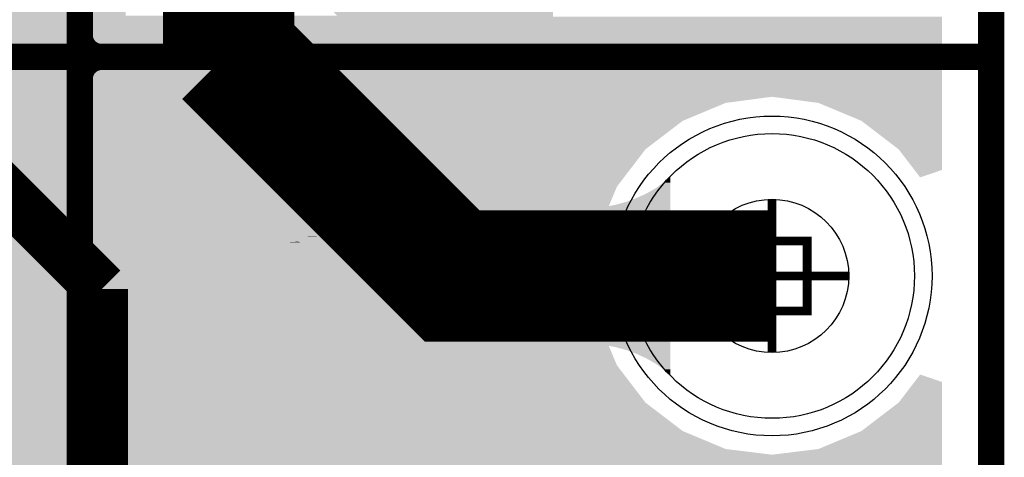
# Model space of a CAD drawing. Extents: x -0.05 to 0.95, y -0.15 to 2.1.
# Tile 37 of 188: x 0.73 to 0.95, y 0.06 to 0.16. Entities that reach past the tile are written whole.
import ezdxf

# ---------------------------------------------------------------- set-up
doc = ezdxf.new("R2010")
doc.units = 0
doc.layers.get('0').update_dxf_attribs({"linetype": 'CONTINUOUS'})
for name, color, linetype in [('LTE_IOT_23_CLICK_V101A_G1', 7, 'CONTINUOUS'), ('LTE_IOT_23_CLICK_V101A_G2', 6, 'CONTINUOUS'), ('LTE_IOT_23_CLICK_V101A_GBL', 1, 'CONTINUOUS'), ('LTE_IOT_23_CLICK_V101A_GBO', 4, 'CONTINUOUS'), ('LTE_IOT_23_CLICK_V101A_GBS', 5, 'CONTINUOUS'), ('LTE_IOT_23_CLICK_V101A_GD1', 10, 'CONTINUOUS'), ('LTE_IOT_23_CLICK_V101A_GG1', 14, 'CONTINUOUS'), ('LTE_IOT_23_CLICK_V101A_GKO', 9, 'CONTINUOUS'), ('LTE_IOT_23_CLICK_V101A_GTL', 12, 'CONTINUOUS'), ('LTE_IOT_23_CLICK_V101A_GTO', 11, 'CONTINUOUS'), ('LTE_IOT_23_CLICK_V101A_GTS', 8, 'CONTINUOUS'), ('LTE_IOT_23_CLICK_V101A_TXT', 15, 'CONTINUOUS')]:
    doc.layers.add(name, color=color, linetype=linetype)

# ---------------------------------------------------------------- blocks, each defined once
blk = doc.blocks.new('ROUND_4')
blk.add_circle((0, 0), 0.0325)
blk = doc.blocks.new('ROUND_70')
blk.add_circle((0, 0), 0.0365)
blk = doc.blocks.new('ROUND_149')
blk.add_circle((0, 0), 0.0175)

msp = doc.modelspace()

# ---------------------------------------------------------------- linework, layer by layer
at = {"layer": 'LTE_IOT_23_CLICK_V101A_G1'}
for points in [[(0.4513, 0.1537), (0.45487, 0.1592), (0.9388, 0.1537), (0.9388, 0.1592)], [(0.4456, 0.15), (0.4513, 0.1537), (0.9388, 0.15), (0.9388, 0.1537)], [(0.396, 0.1476), (0.39529, 0.1487), (0.9388, 0.1476), (0.9388, 0.1487)], [(0.439, 0.1487), (0.4456, 0.15), (0.9388, 0.1487), (0.9388, 0.15)], [(0.3973, 0.141), (0.396, 0.1476), (0.9388, 0.141), (0.9388, 0.1476)], [(0.3962, 0.1354), (0.397, 0.1395), (0.8796, 0.1354), (0.8894, 0.1395)], [(0.397, 0.1395), (0.39728, 0.1409), (0.8894, 0.1395), (0.9, 0.1409)], [(0.39728, 0.1409), (0.3973, 0.141), (0.9388, 0.1409), (0.9388, 0.141)], [(0.9106, 0.1395), (0.9, 0.1409), (0.9388, 0.1395), (0.9388, 0.1409)], [(0.9204, 0.1354), (0.9106, 0.1395), (0.9388, 0.1354), (0.9388, 0.1395)], [(0.396, 0.1344), (0.3962, 0.1354), (0.87829, 0.1344), (0.8796, 0.1354)], [(0.9289, 0.1289), (0.9204, 0.1354), (0.9388, 0.1289), (0.9388, 0.1354)], [(0.39243, 0.1289), (0.396, 0.1344), (0.8711, 0.1289), (0.87829, 0.1344)], [(0.3866, 0.125), (0.3923, 0.1287), (0.86812, 0.125), (0.87095, 0.1287)], [(0.3923, 0.1287), (0.39243, 0.1289), (0.87095, 0.1287), (0.8711, 0.1289)], [(0.9325, 0.1242), (0.9289, 0.1289), (0.9388, 0.1242), (0.9388, 0.1289)], [(0.243, 0.1224), (0.24326, 0.1237), (0.86613, 0.1224), (0.86712, 0.1237)], [(0.38, 0.1237), (0.3866, 0.125), (0.86712, 0.1237), (0.86812, 0.125)], [(0.9338, 0.1225), (0.9325, 0.1242), (0.9338, 0.1225), (0.9388, 0.1242)], [(0.2417, 0.1204), (0.243, 0.1224), (0.8646, 0.1204), (0.86613, 0.1224)], [(0.23943, 0.1169), (0.2417, 0.1204), (0.86314, 0.1169), (0.8646, 0.1204)], [(0.4561, 0.1156), (0.4495, 0.1169), (0.86259, 0.1156), (0.86314, 0.1169)], [(0.4617, 0.1118), (0.4561, 0.1156), (0.861, 0.1118), (0.86259, 0.1156)], [(0.46251, 0.1106), (0.4617, 0.1118), (0.8605, 0.1106), (0.861, 0.1118)], [(0.46475, 0.1073), (0.46251, 0.1106), (0.8601, 0.1073), (0.8605, 0.1106)], [(0.5906, 0.106), (0.584, 0.1073), (0.85994, 0.106), (0.8601, 0.1073)], [(0.5963, 0.1023), (0.5906, 0.106), (0.85948, 0.1023), (0.85994, 0.106)], [(0.59779, 0.1), (0.5963, 0.1023), (0.8592, 0.1), (0.85948, 0.1023)], [(0.6, 0.0966), (0.59779, 0.1), (0.85962, 0.0966), (0.8592, 0.1)], [(0.6013, 0.09), (0.6, 0.0966), (0.86043, 0.09), (0.85962, 0.0966)], [(0.60118, 0.0894), (0.6013, 0.09), (0.8605, 0.0894), (0.86043, 0.09)], [(0.6, 0.0834), (0.60118, 0.0894), (0.86301, 0.0834), (0.8605, 0.0894)], [(0.59753, 0.0796), (0.6, 0.0834), (0.8646, 0.0796), (0.86301, 0.0834)], [(0.5963, 0.0777), (0.59753, 0.0796), (0.86605, 0.0777), (0.8646, 0.0796)], [(0.5906, 0.074), (0.5963, 0.0777), (0.86888, 0.074), (0.86605, 0.0777)], [(0.9325, 0.0758), (0.9338, 0.0775), (0.9388, 0.0758), (0.9338, 0.0775)], [(0.9289, 0.0711), (0.9325, 0.0758), (0.9388, 0.0711), (0.9388, 0.0758)], [(0.33458, 0.0711), (0.33705, 0.0727), (0.8711, 0.0711), (0.86988, 0.0727)], [(0.584, 0.0727), (0.5906, 0.074), (0.86988, 0.0727), (0.86888, 0.074)], [(0.3315, 0.0691), (0.33458, 0.0711), (0.87372, 0.0691), (0.8711, 0.0711)], [(0.9204, 0.0646), (0.9289, 0.0711), (0.9388, 0.0646), (0.9388, 0.0711)], [(0.1837, 0.0664), (0.18342, 0.0678), (0.87725, 0.0664), (0.87542, 0.0678)], [(0.3249, 0.0678), (0.3315, 0.0691), (0.87542, 0.0678), (0.87372, 0.0691)], [(0.18335, 0.0646), (0.1837, 0.0664), (0.8796, 0.0646), (0.87725, 0.0664)], [(0.18254, 0.0605), (0.18335, 0.0646), (0.8894, 0.0605), (0.8796, 0.0646)], [(0.9106, 0.0605), (0.9204, 0.0646), (0.9388, 0.0605), (0.9388, 0.0646)], [(0.1787, 0.0541), (0.18201, 0.0592), (0.9388, 0.0541), (0.9388, 0.0592)], [(0.18201, 0.0592), (0.1824, 0.0598), (0.9, 0.0592), (0.89511, 0.0598)], [(0.1824, 0.0598), (0.18254, 0.0605), (0.89511, 0.0598), (0.8894, 0.0605)], [(0.9, 0.0592), (0.9106, 0.0605), (0.9388, 0.0592), (0.9388, 0.0605)]]:
    msp.add_solid(points, dxfattribs=at)
at = {"layer": 'LTE_IOT_23_CLICK_V101A_G2'}
for points in [[(0.4513, 0.1537), (0.45487, 0.1592), (0.9388, 0.1537), (0.9388, 0.1592)], [(0.4456, 0.15), (0.4513, 0.1537), (0.9388, 0.15), (0.9388, 0.1537)], [(0.396, 0.1476), (0.39529, 0.1487), (0.9388, 0.1476), (0.9388, 0.1487)], [(0.439, 0.1487), (0.4456, 0.15), (0.9388, 0.1487), (0.9388, 0.15)], [(0.3973, 0.141), (0.396, 0.1476), (0.9388, 0.141), (0.9388, 0.1476)], [(0.3962, 0.1354), (0.397, 0.1395), (0.8796, 0.1354), (0.8894, 0.1395)], [(0.397, 0.1395), (0.39728, 0.1409), (0.8894, 0.1395), (0.9, 0.1409)], [(0.39728, 0.1409), (0.3973, 0.141), (0.9388, 0.1409), (0.9388, 0.141)], [(0.9106, 0.1395), (0.9, 0.1409), (0.9388, 0.1395), (0.9388, 0.1409)], [(0.9204, 0.1354), (0.9106, 0.1395), (0.9388, 0.1354), (0.9388, 0.1395)], [(0.396, 0.1344), (0.3962, 0.1354), (0.87829, 0.1344), (0.8796, 0.1354)], [(0.9289, 0.1289), (0.9204, 0.1354), (0.9388, 0.1289), (0.9388, 0.1354)], [(0.39243, 0.1289), (0.396, 0.1344), (0.8711, 0.1289), (0.87829, 0.1344)], [(0.3866, 0.125), (0.3923, 0.1287), (0.86812, 0.125), (0.87095, 0.1287)], [(0.3923, 0.1287), (0.39243, 0.1289), (0.87095, 0.1287), (0.8711, 0.1289)], [(0.9325, 0.1242), (0.9289, 0.1289), (0.9388, 0.1242), (0.9388, 0.1289)], [(0.2952, 0.1204), (0.2952, 0.1237), (0.8646, 0.1204), (0.86712, 0.1237)], [(0.38, 0.1237), (0.3866, 0.125), (0.86712, 0.1237), (0.86812, 0.125)], [(0.9338, 0.1225), (0.9325, 0.1242), (0.9338, 0.1225), (0.9388, 0.1242)], [(0.2952, 0.1169), (0.2952, 0.1204), (0.86314, 0.1169), (0.8646, 0.1204)], [(0.4561, 0.1156), (0.4495, 0.1169), (0.86259, 0.1156), (0.86314, 0.1169)], [(0.4617, 0.1118), (0.4561, 0.1156), (0.861, 0.1118), (0.86259, 0.1156)], [(0.46251, 0.1106), (0.4617, 0.1118), (0.8605, 0.1106), (0.861, 0.1118)], [(0.46475, 0.1073), (0.46251, 0.1106), (0.8601, 0.1073), (0.8605, 0.1106)], [(0.5906, 0.106), (0.584, 0.1073), (0.85994, 0.106), (0.8601, 0.1073)], [(0.5963, 0.1023), (0.5906, 0.106), (0.85948, 0.1023), (0.85994, 0.106)], [(0.59779, 0.1), (0.5963, 0.1023), (0.8592, 0.1), (0.85948, 0.1023)], [(0.6, 0.0966), (0.59779, 0.1), (0.85962, 0.0966), (0.8592, 0.1)], [(0.6013, 0.09), (0.6, 0.0966), (0.86043, 0.09), (0.85962, 0.0966)], [(0.60118, 0.0894), (0.6013, 0.09), (0.8605, 0.0894), (0.86043, 0.09)], [(0.6, 0.0834), (0.60118, 0.0894), (0.86301, 0.0834), (0.8605, 0.0894)], [(0.59753, 0.0796), (0.6, 0.0834), (0.8646, 0.0796), (0.86301, 0.0834)], [(0.5963, 0.0777), (0.59753, 0.0796), (0.86605, 0.0777), (0.8646, 0.0796)], [(0.5906, 0.074), (0.5963, 0.0777), (0.86888, 0.074), (0.86605, 0.0777)], [(0.9325, 0.0758), (0.9338, 0.0775), (0.9388, 0.0758), (0.9338, 0.0775)], [(0.9289, 0.0711), (0.9325, 0.0758), (0.9388, 0.0711), (0.9388, 0.0758)], [(0.33458, 0.0711), (0.33705, 0.0727), (0.8711, 0.0711), (0.86988, 0.0727)], [(0.584, 0.0727), (0.5906, 0.074), (0.86988, 0.0727), (0.86888, 0.074)], [(0.3315, 0.0691), (0.33458, 0.0711), (0.87372, 0.0691), (0.8711, 0.0711)], [(0.9204, 0.0646), (0.9289, 0.0711), (0.9388, 0.0646), (0.9388, 0.0711)], [(0.2952, 0.0646), (0.2952, 0.0678), (0.8796, 0.0646), (0.87542, 0.0678)], [(0.3249, 0.0678), (0.3315, 0.0691), (0.87542, 0.0678), (0.87372, 0.0691)], [(0.2952, 0.0605), (0.2952, 0.0646), (0.8894, 0.0605), (0.8796, 0.0646)], [(0.9106, 0.0605), (0.9204, 0.0646), (0.9388, 0.0605), (0.9388, 0.0646)], [(0.2952, 0.0592), (0.2952, 0.0605), (0.9, 0.0592), (0.8894, 0.0605)], [(0.2952, 0.0479), (0.2952, 0.0592), (0.9388, 0.0479), (0.9388, 0.0592)], [(0.9, 0.0592), (0.9106, 0.0605), (0.9388, 0.0592), (0.9388, 0.0605)]]:
    msp.add_solid(points, dxfattribs=at)
at = {"layer": 'LTE_IOT_23_CLICK_V101A_GBL'}
for points in [[(0.4513, 0.1537), (0.455, 0.1594), (0.85, 0.1537), (0.85, 0.1594)], [(0.4456, 0.15), (0.4513, 0.1537), (0.85, 0.15), (0.85, 0.1537)], [(0.396, 0.1476), (0.39527, 0.1487), (0.85, 0.1476), (0.85, 0.1487)], [(0.439, 0.1487), (0.4456, 0.15), (0.85, 0.1487), (0.85, 0.15)], [(0.3973, 0.141), (0.396, 0.1476), (0.85, 0.141), (0.85, 0.1476)], [(0.396, 0.1344), (0.3973, 0.141), (0.85, 0.1344), (0.85, 0.141)], [(0.3943, 0.1318), (0.396, 0.1344), (0.85, 0.1318), (0.85, 0.1344)], [(0.3943, 0.1267), (0.3943, 0.1318), (0.85, 0.1267), (0.85, 0.1318)], [(0.6856, 0.1254), (0.6793, 0.1267), (0.85, 0.1254), (0.85, 0.1267)], [(0.6909, 0.1219), (0.6856, 0.1254), (0.85, 0.1219), (0.85, 0.1254)], [(0.6944, 0.1166), (0.6909, 0.1219), (0.85, 0.1166), (0.85, 0.1219)], [(0.6956, 0.1104), (0.6944, 0.1166), (0.85, 0.1104), (0.85, 0.1166)], [(0.6956, 0.0888), (0.6956, 0.1104), (0.85, 0.0888), (0.85, 0.1104)], [(0.601, 0.0885), (0.60106, 0.0888), (0.85, 0.0885), (0.85, 0.0888)], [(0.6042, 0.0846), (0.601, 0.0885), (0.85, 0.0846), (0.85, 0.0885)], [(0.6094, 0.084), (0.6063, 0.0846), (0.85, 0.084), (0.85, 0.0846)], [(0.6121, 0.0822), (0.6094, 0.084), (0.85, 0.0822), (0.85, 0.084)], [(0.6138, 0.0796), (0.6121, 0.0822), (0.85, 0.0796), (0.85, 0.0822)], [(0.6145, 0.0765), (0.6138, 0.0796), (0.85, 0.0765), (0.85, 0.0796)], [(0.6145, 0.0728), (0.6145, 0.0765), (0.85, 0.0728), (0.85, 0.0765)], [(0.6956, 0.0513), (0.6956, 0.0728), (0.85, 0.0513), (0.85, 0.0728)]]:
    msp.add_solid(points, dxfattribs=at)
at = {"layer": 'LTE_IOT_23_CLICK_V101A_GBO', "const_width": 0.006}
msp.add_lwpolyline([(0.706, 0.15), (0.95, 0.15)], dxfattribs=at)
msp.add_lwpolyline([(0.706, 0.15), (0.95, 0.15)], dxfattribs=at)
at = {"layer": 'LTE_IOT_23_CLICK_V101A_GBO'}
for points in [[(0.75613, 0.09031), (0.7492, 0.1266), (0.7647, 0.09031), (0.7589, 0.1266)], [(0.7492, 0.1266), (0.7492, 0.1266), (0.7589, 0.1266), (0.7492, 0.1266)], [(0.7647, 0.09031), (0.7709, 0.1266), (0.77324, 0.09031), (0.7801, 0.1266)], [(0.7709, 0.1266), (0.7709, 0.1266), (0.7801, 0.1266), (0.7709, 0.1266)], [(0.7861, 0.1179), (0.7861, 0.1266), (0.8105, 0.1179), (0.8103, 0.1266)], [(0.7861, 0.1266), (0.7861, 0.1266), (0.8103, 0.1266), (0.7861, 0.1266)], [(0.80259, 0.1066), (0.802, 0.1179), (0.81077, 0.1066), (0.8105, 0.1179)], [(0.78991, 0.1076), (0.7904, 0.1079), (0.801, 0.1076), (0.8003, 0.1079)], [(0.7904, 0.1079), (0.79105, 0.1082), (0.8003, 0.1079), (0.7996, 0.1082)], [(0.79105, 0.1082), (0.79127, 0.1083), (0.7995, 0.1082), (0.7992, 0.1083)], [(0.79105, 0.1082), (0.79105, 0.1082), (0.7996, 0.1082), (0.7995, 0.1082)], [(0.79127, 0.1083), (0.7917, 0.1085), (0.7992, 0.1083), (0.7988, 0.1085)], [(0.7917, 0.1085), (0.79257, 0.1087), (0.7988, 0.1085), (0.7982, 0.1087)], [(0.79257, 0.1087), (0.793, 0.1088), (0.7982, 0.1087), (0.7974, 0.1088)], [(0.793, 0.1088), (0.7939, 0.1089), (0.7974, 0.1088), (0.7966, 0.1089)], [(0.7939, 0.1089), (0.7943, 0.109), (0.7966, 0.1089), (0.7948, 0.109)], [(0.7873, 0.1054), (0.7879, 0.106), (0.8108, 0.1054), (0.81078, 0.106)], [(0.7879, 0.106), (0.78845, 0.1065), (0.81078, 0.106), (0.81077, 0.1065)], [(0.78845, 0.1065), (0.78855, 0.1066), (0.8026, 0.1065), (0.80259, 0.1066)], [(0.78855, 0.1066), (0.78899, 0.107), (0.8024, 0.1066), (0.8019, 0.107)], [(0.78899, 0.107), (0.7891, 0.1071), (0.8019, 0.107), (0.80177, 0.1071)], [(0.7891, 0.1071), (0.78943, 0.1073), (0.80177, 0.1071), (0.8015, 0.1073)], [(0.78943, 0.1073), (0.78991, 0.1076), (0.8015, 0.1073), (0.801, 0.1076)], [(0.8026, 0.1065), (0.8024, 0.1066), (0.81077, 0.1065), (0.81077, 0.1066)], [(0.7858, 0.1029), (0.7864, 0.1038), (0.81086, 0.1029), (0.81083, 0.1038)], [(0.7864, 0.1038), (0.7868, 0.1046), (0.81083, 0.1038), (0.81082, 0.1046)], [(0.7868, 0.1046), (0.7873, 0.1054), (0.81082, 0.1046), (0.8108, 0.1054)], [(0.78522, 0.1011), (0.7853, 0.1014), (0.7962, 0.1011), (0.797, 0.1014)], [(0.7853, 0.1014), (0.78533, 0.1015), (0.797, 0.1014), (0.798, 0.1015)], [(0.78533, 0.1015), (0.7858, 0.1029), (0.81089, 0.1015), (0.81086, 0.1029)], [(0.7985, 0.1014), (0.7981, 0.1015), (0.81089, 0.1014), (0.81089, 0.1015)], [(0.7991, 0.1013), (0.7985, 0.1014), (0.81089, 0.1013), (0.81089, 0.1014)], [(0.7998, 0.1009), (0.7991, 0.1013), (0.8109, 0.1009), (0.81089, 0.1013)], [(0.78452, 0.0982), (0.78476, 0.0992), (0.7941, 0.0982), (0.7944, 0.0992)], [(0.78476, 0.0992), (0.78478, 0.0993), (0.7944, 0.0992), (0.7944, 0.0993)], [(0.78478, 0.0993), (0.7849, 0.0998), (0.7944, 0.0993), (0.79473, 0.0998)], [(0.7849, 0.0998), (0.78492, 0.0999), (0.79473, 0.0998), (0.7948, 0.0999)], [(0.78492, 0.0999), (0.78505, 0.1004), (0.7948, 0.0999), (0.7951, 0.1004)], [(0.78505, 0.1004), (0.78515, 0.1008), (0.7951, 0.1004), (0.7956, 0.1008)], [(0.78515, 0.1008), (0.78522, 0.1011), (0.7956, 0.1008), (0.7962, 0.1011)], [(0.8005, 0.1004), (0.7998, 0.1009), (0.81091, 0.1004), (0.8109, 0.1009)], [(0.8012, 0.0996), (0.8005, 0.1004), (0.81093, 0.0996), (0.81091, 0.1004)], [(0.8019, 0.0984), (0.8012, 0.0996), (0.81096, 0.0984), (0.81093, 0.0996)], [(0.78418, 0.0959), (0.78432, 0.097), (0.7937, 0.0959), (0.7939, 0.097)], [(0.78432, 0.097), (0.7844, 0.0977), (0.7939, 0.097), (0.79402, 0.0977)], [(0.7844, 0.0977), (0.78452, 0.0982), (0.79402, 0.0977), (0.7941, 0.0982)], [(0.8021, 0.0977), (0.8019, 0.0984), (0.81098, 0.0977), (0.81096, 0.0984)], [(0.8023, 0.0968), (0.8021, 0.0977), (0.811, 0.0968), (0.81098, 0.0977)], [(0.78404, 0.0937), (0.78408, 0.0947), (0.7935, 0.0937), (0.7936, 0.0947)], [(0.78408, 0.0947), (0.7841, 0.0952), (0.7936, 0.0947), (0.79364, 0.0952)], [(0.7841, 0.0952), (0.78418, 0.0959), (0.79364, 0.0952), (0.7937, 0.0959)], [(0.784, 0.0925), (0.78404, 0.0937), (0.7935, 0.0925), (0.7935, 0.0937)], [(0.784, 0.0914), (0.784, 0.0925), (0.7935, 0.0914), (0.7935, 0.0925)], [(0.7592, 0.0742), (0.75613, 0.09031), (0.7702, 0.0742), (0.77324, 0.09031)], [(0.7841, 0.0903), (0.784, 0.0914), (0.7935, 0.0903), (0.7935, 0.0914)], [(0.7841, 0.0892), (0.7841, 0.0903), (0.7935, 0.0892), (0.7935, 0.0903)], [(0.7841, 0.0889), (0.7841, 0.0892), (0.79353, 0.0889), (0.7935, 0.0892)], [(0.7842, 0.0881), (0.7841, 0.0889), (0.7936, 0.0881), (0.79353, 0.0889)], [(0.7843, 0.0873), (0.7842, 0.0881), (0.7936, 0.0873), (0.7936, 0.0881)], [(0.80176, 0.0875), (0.8018, 0.0879), (0.8114, 0.0875), (0.81142, 0.0879)], [(0.8018, 0.0879), (0.8018, 0.0894), (0.81142, 0.0879), (0.8115, 0.0894)], [(0.8018, 0.0894), (0.8018, 0.0894), (0.8115, 0.0894), (0.8018, 0.0894)], [(0.78439, 0.0865), (0.7843, 0.0873), (0.7936, 0.0865), (0.7936, 0.0873)], [(0.78444, 0.086), (0.78439, 0.0865), (0.7937, 0.086), (0.7936, 0.0865)], [(0.7845, 0.0855), (0.78444, 0.086), (0.7937, 0.0855), (0.7937, 0.086)], [(0.78466, 0.0841), (0.7845, 0.0855), (0.794, 0.0841), (0.7937, 0.0855)], [(0.8015, 0.0847), (0.80161, 0.0859), (0.81115, 0.0847), (0.8113, 0.0859)], [(0.80161, 0.0859), (0.8017, 0.0869), (0.8113, 0.0859), (0.81136, 0.0869)], [(0.8017, 0.0869), (0.80176, 0.0875), (0.81136, 0.0869), (0.8114, 0.0875)], [(0.7847, 0.0838), (0.78466, 0.0841), (0.79408, 0.0838), (0.794, 0.0841)], [(0.7849, 0.083), (0.7847, 0.0838), (0.7943, 0.083), (0.79408, 0.0838)], [(0.8011, 0.0831), (0.8013, 0.0837), (0.8109, 0.0831), (0.811, 0.0837)], [(0.8013, 0.0837), (0.80142, 0.0843), (0.811, 0.0837), (0.8111, 0.0843)], [(0.80142, 0.0843), (0.8015, 0.0847), (0.8111, 0.0843), (0.81115, 0.0847)], [(0.785, 0.0826), (0.7849, 0.083), (0.7945, 0.0826), (0.7943, 0.083)], [(0.78507, 0.0823), (0.785, 0.0826), (0.7947, 0.0823), (0.7945, 0.0826)], [(0.7851, 0.0822), (0.78507, 0.0823), (0.7948, 0.0822), (0.7947, 0.0823)], [(0.7851, 0.0821), (0.7851, 0.0822), (0.7948, 0.0821), (0.7948, 0.0822)], [(0.7851, 0.082), (0.7851, 0.0821), (0.7949, 0.082), (0.7948, 0.0821)], [(0.78522, 0.0817), (0.7851, 0.082), (0.7952, 0.0817), (0.7949, 0.082)], [(0.7853, 0.0815), (0.78522, 0.0817), (0.79547, 0.0815), (0.7952, 0.0817)], [(0.78534, 0.0814), (0.7853, 0.0815), (0.7956, 0.0814), (0.79547, 0.0815)], [(0.78551, 0.081), (0.78534, 0.0814), (0.7965, 0.081), (0.7956, 0.0814)], [(0.7856, 0.0808), (0.78551, 0.081), (0.7973, 0.0808), (0.7965, 0.081)], [(0.7977, 0.0808), (0.7985, 0.0809), (0.8104, 0.0808), (0.8104, 0.0809)], [(0.7985, 0.0809), (0.7992, 0.0811), (0.8104, 0.0809), (0.8105, 0.0811)], [(0.7992, 0.0811), (0.7996, 0.0813), (0.8105, 0.0811), (0.8106, 0.0813)], [(0.7996, 0.0813), (0.7998, 0.0814), (0.8106, 0.0813), (0.81061, 0.0814)], [(0.7998, 0.0814), (0.8005, 0.0821), (0.81061, 0.0814), (0.8107, 0.0821)], [(0.8005, 0.0821), (0.8006, 0.0822), (0.8107, 0.0821), (0.81072, 0.0822)], [(0.8006, 0.0822), (0.8008, 0.0825), (0.81072, 0.0822), (0.81078, 0.0825)], [(0.8008, 0.0825), (0.801, 0.0827), (0.81078, 0.0825), (0.81082, 0.0827)], [(0.801, 0.0828), (0.8011, 0.0831), (0.81084, 0.0828), (0.8109, 0.0831)], [(0.801, 0.0827), (0.801, 0.0828), (0.81082, 0.0827), (0.81084, 0.0828)], [(0.78564, 0.0807), (0.7856, 0.0808), (0.8104, 0.0807), (0.8104, 0.0808)], [(0.786, 0.0798), (0.78564, 0.0807), (0.81005, 0.0798), (0.8104, 0.0807)], [(0.78628, 0.0794), (0.786, 0.0798), (0.8099, 0.0794), (0.81005, 0.0798)], [(0.78705, 0.0783), (0.78628, 0.0794), (0.8093, 0.0783), (0.8099, 0.0794)], [(0.7874, 0.0778), (0.78705, 0.0783), (0.80886, 0.0778), (0.8093, 0.0783)], [(0.78773, 0.0774), (0.7874, 0.0778), (0.8085, 0.0774), (0.80886, 0.0778)], [(0.7883, 0.0767), (0.78773, 0.0774), (0.8079, 0.0767), (0.8085, 0.0774)], [(0.78897, 0.0761), (0.7883, 0.0767), (0.8073, 0.0761), (0.8079, 0.0767)], [(0.7893, 0.0758), (0.78897, 0.0761), (0.80693, 0.0758), (0.8073, 0.0761)], [(0.7894, 0.0757), (0.7893, 0.0758), (0.8068, 0.0757), (0.80693, 0.0758)], [(0.7899, 0.0754), (0.7894, 0.0757), (0.8064, 0.0754), (0.8068, 0.0757)], [(0.7901, 0.0753), (0.7899, 0.0754), (0.8063, 0.0753), (0.8064, 0.0754)], [(0.7905, 0.0751), (0.7901, 0.0753), (0.8059, 0.0751), (0.8063, 0.0753)], [(0.7915, 0.0747), (0.7905, 0.0751), (0.8051, 0.0747), (0.8059, 0.0751)], [(0.79258, 0.0742), (0.7915, 0.0747), (0.8038, 0.0742), (0.8051, 0.0747)], [(0.7928, 0.0741), (0.79258, 0.0742), (0.80345, 0.0741), (0.8038, 0.0742)], [(0.7943, 0.0738), (0.7928, 0.0741), (0.8024, 0.0738), (0.80345, 0.0741)], [(0.79543, 0.0736), (0.7943, 0.0738), (0.8011, 0.0736), (0.8024, 0.0738)], [(0.796, 0.0735), (0.79543, 0.0736), (0.7999, 0.0735), (0.8011, 0.0736)], [(0.7981, 0.0734), (0.796, 0.0735), (0.799, 0.0734), (0.7999, 0.0735)]]:
    msp.add_solid(points, dxfattribs=at)
at = {"layer": 'LTE_IOT_23_CLICK_V101A_GD1', "const_width": 0.002}
msp.add_lwpolyline([(0.892, 0.092), (0.892, 0.108), (0.908, 0.108), (0.908, 0.092), (0.892, 0.092)], dxfattribs=at)
at = {"layer": 'LTE_IOT_23_CLICK_V101A_GG1', "const_width": 0.002}
for points in [[(0.9, 0.0825), (0.9, 0.1175)], [(0.8825, 0.1), (0.9175, 0.1)]]:
    msp.add_lwpolyline(points, dxfattribs=at)
at = {"layer": 'LTE_IOT_23_CLICK_V101A_GKO', "const_width": 0.006}
msp.add_lwpolyline([(0.95, -0.05), (0.95, 2.01)], dxfattribs=at)
at = {"layer": 'LTE_IOT_23_CLICK_V101A_GTL'}
for points, const_width in [([(0.776, 0.151), (0.776, 0.232)], 0.03), ([(0.678, 0.166), (0.747, 0.097)], 0.012), ([(0.776, 0.151), (0.827, 0.1), (0.9, 0.1)], 0.03), ([(0.643, -0.07), (0.707, -0.07), (0.747, -0.03), (0.747, 0.097)], 0.012)]:
    msp.add_lwpolyline(points, dxfattribs=dict(at, const_width=const_width))
for points in [[(0.7132, 0.151), (0.6923, 0.1719), (0.7525, 0.151), (0.7525, 0.1719)], [(0.8367, 0.1235), (0.7995, 0.1607), (0.85, 0.1235), (0.85, 0.1607)], [(0.7222, 0.142), (0.7132, 0.151), (0.7543, 0.142), (0.7525, 0.151)], [(0.7298, 0.1344), (0.7222, 0.142), (0.7594, 0.1344), (0.7543, 0.142)], [(0.7571, 0.1071), (0.7298, 0.1344), (0.7867, 0.1071), (0.7594, 0.1344)], [(0.8752, 0.1213), (0.8768, 0.1228), (0.8768, 0.1213), (0.8768, 0.1228)], [(0.8713, 0.1188), (0.8734, 0.12), (0.8768, 0.1188), (0.8768, 0.12)], [(0.8734, 0.12), (0.8752, 0.1213), (0.8768, 0.12), (0.8768, 0.1213)], [(0.8641, 0.1162), (0.8667, 0.1169), (0.8768, 0.1162), (0.8768, 0.1169)], [(0.8667, 0.1169), (0.8691, 0.1178), (0.8768, 0.1169), (0.8768, 0.1178)], [(0.8691, 0.1178), (0.8713, 0.1188), (0.8768, 0.1178), (0.8768, 0.1188)], [(0.8517, 0.115), (0.8551, 0.1151), (0.8768, 0.115), (0.8768, 0.1151)], [(0.8517, 0.085), (0.8517, 0.115), (0.8768, 0.085), (0.8768, 0.115)], [(0.8551, 0.1151), (0.8613, 0.1157), (0.8768, 0.1151), (0.8768, 0.1157)], [(0.8613, 0.1157), (0.8641, 0.1162), (0.8768, 0.1157), (0.8768, 0.1162)], [(0.7602, 0.1025), (0.7571, 0.1071), (0.7913, 0.1025), (0.7867, 0.1071)], [(0.7613, 0.097), (0.7602, 0.1025), (0.7968, 0.097), (0.7913, 0.1025)], [(0.7613, 0.0834), (0.7613, 0.097), (0.8104, 0.0834), (0.7968, 0.097)], [(0.71715, 0.0911), (0.7141, 0.0956), (0.7327, 0.0911), (0.7282, 0.0956)], [(0.7181, 0.0897), (0.71715, 0.0911), (0.7327, 0.0897), (0.7327, 0.0911)], [(0.7195, 0.0827), (0.7181, 0.0897), (0.7327, 0.0827), (0.7327, 0.0897)], [(0.7613, 0.0783), (0.7613, 0.0834), (0.818, 0.0783), (0.8104, 0.0834)], [(0.8551, 0.0849), (0.8517, 0.085), (0.8768, 0.0849), (0.8768, 0.085)], [(0.8583, 0.0847), (0.8551, 0.0849), (0.8768, 0.0847), (0.8768, 0.0849)], [(0.8613, 0.0843), (0.8583, 0.0847), (0.8768, 0.0843), (0.8768, 0.0847)], [(0.8641, 0.0838), (0.8613, 0.0843), (0.8768, 0.0838), (0.8768, 0.0843)], [(0.8667, 0.0831), (0.8641, 0.0838), (0.8768, 0.0831), (0.8768, 0.0838)], [(0.7195, 0.0473), (0.7195, 0.0827), (0.7327, 0.0473), (0.7327, 0.0827)], [(0.8691, 0.0822), (0.8667, 0.0831), (0.8768, 0.0822), (0.8768, 0.0831)], [(0.8713, 0.0812), (0.8691, 0.0822), (0.8768, 0.0812), (0.8768, 0.0822)], [(0.8734, 0.08), (0.8713, 0.0812), (0.8768, 0.08), (0.8768, 0.0812)], [(0.8752, 0.0787), (0.8734, 0.08), (0.8768, 0.0787), (0.8768, 0.08)], [(0.8768, 0.0773), (0.8752, 0.0787), (0.8768, 0.0773), (0.8768, 0.0787)], [(0.7613, 0.0766), (0.7613, 0.0783), (0.827, 0.0766), (0.818, 0.0783)], [(0.7613, 0.05), (0.7613, 0.0766), (0.85, 0.05), (0.85, 0.0766)], [(0.7613, 0.0766), (0.7613, 0.0766), (0.85, 0.0766), (0.827, 0.0766)]]:
    msp.add_solid(points, dxfattribs=at)
at = {"layer": 'LTE_IOT_23_CLICK_V101A_GTO', "const_width": 0.006}
for points in [[(0.742, -0.022), (0.742, 0.722)], [(0.742, 0.155), (0.742, 0.245)], [(0.747, 0.15), (0.95, 0.15)], [(0.747, 0.15), (0.95, 0.15)], [(0.742, 0.055), (0.742, 0.145)]]:
    msp.add_lwpolyline(points, dxfattribs=at)
for points in [[(0.742, 0.155, 0.414214), (0.747, 0.15)], [(0.747, 0.15, 0.414214), (0.742, 0.145)], [(0.747, 0.15, 0.414214), (0.742, 0.145)]]:
    msp.add_lwpolyline(points, format="xyb", dxfattribs=at)
at = {"layer": 'LTE_IOT_23_CLICK_V101A_GTO'}
for points in [[(0.77796, 0.1168), (0.7781, 0.1241), (0.7995, 0.1168), (0.7995, 0.1241)], [(0.7781, 0.1241), (0.7781, 0.1241), (0.7995, 0.1241), (0.7781, 0.1241)], [(0.81171, 0.0904), (0.8049, 0.1241), (0.8189, 0.0904), (0.8126, 0.1241)], [(0.8049, 0.1241), (0.8049, 0.1241), (0.8126, 0.1241), (0.8049, 0.1241)], [(0.8189, 0.0904), (0.8248, 0.1241), (0.82586, 0.0904), (0.8326, 0.1241)], [(0.8248, 0.1241), (0.8248, 0.1241), (0.8326, 0.1241), (0.8248, 0.1241)], [(0.77775, 0.1053), (0.77796, 0.1168), (0.7845, 0.1053), (0.7849, 0.1168)], [(0.77796, 0.1168), (0.77796, 0.1168), (0.7849, 0.1168), (0.7995, 0.1168)], [(0.7845, 0.1053), (0.7852, 0.106), (0.79778, 0.1053), (0.79694, 0.106)], [(0.7852, 0.106), (0.78556, 0.1062), (0.79694, 0.106), (0.7967, 0.1062)], [(0.78556, 0.1062), (0.7861, 0.1065), (0.7967, 0.1062), (0.79619, 0.1065)], [(0.7861, 0.1065), (0.78697, 0.1069), (0.79619, 0.1065), (0.7955, 0.1069)], [(0.78697, 0.1069), (0.7874, 0.1071), (0.7955, 0.1069), (0.79502, 0.1071)], [(0.7874, 0.1071), (0.7877, 0.1072), (0.79502, 0.1071), (0.79478, 0.1072)], [(0.7877, 0.1072), (0.7881, 0.1074), (0.79478, 0.1072), (0.7943, 0.1074)], [(0.7886, 0.1074), (0.7892, 0.1076), (0.7943, 0.1074), (0.7932, 0.1076)], [(0.7892, 0.1076), (0.7898, 0.1077), (0.7932, 0.1076), (0.7923, 0.1077)], [(0.7898, 0.1077), (0.7914, 0.1078), (0.7923, 0.1077), (0.7919, 0.1078)], [(0.77771, 0.1032), (0.77772, 0.1037), (0.7993, 0.1032), (0.799, 0.1037)], [(0.77772, 0.1039), (0.77775, 0.1052), (0.7989, 0.1039), (0.7979, 0.1052)], [(0.77772, 0.1037), (0.77772, 0.1039), (0.799, 0.1037), (0.7989, 0.1039)], [(0.77775, 0.1052), (0.77775, 0.1053), (0.7979, 0.1052), (0.79778, 0.1053)], [(0.77767, 0.1013), (0.77768, 0.1016), (0.7872, 0.1013), (0.7881, 0.1016)], [(0.77767, 0.101), (0.77767, 0.1013), (0.7867, 0.101), (0.7872, 0.1013)], [(0.77768, 0.1018), (0.77769, 0.1024), (0.79995, 0.1018), (0.7997, 0.1024)], [(0.77768, 0.1017), (0.77768, 0.1018), (0.7886, 0.1017), (0.7888, 0.1018)], [(0.77768, 0.1018), (0.77768, 0.1018), (0.7888, 0.1018), (0.7891, 0.1018)], [(0.77768, 0.1016), (0.77768, 0.1017), (0.7881, 0.1016), (0.7886, 0.1017)], [(0.77769, 0.1024), (0.77771, 0.1032), (0.7997, 0.1024), (0.7993, 0.1032)], [(0.79, 0.1017), (0.7891, 0.1018), (0.79999, 0.1017), (0.79995, 0.1018)], [(0.7909, 0.1014), (0.79, 0.1017), (0.80012, 0.1014), (0.79999, 0.1017)], [(0.7913, 0.1012), (0.7909, 0.1014), (0.8002, 0.1012), (0.80012, 0.1014)], [(0.7915, 0.1011), (0.7913, 0.1012), (0.80022, 0.1011), (0.8002, 0.1012)], [(0.77762, 0.0988), (0.77764, 0.0998), (0.7851, 0.0988), (0.7856, 0.0998)], [(0.77764, 0.0998), (0.77765, 0.1001), (0.7856, 0.0998), (0.7859, 0.1001)], [(0.77765, 0.1004), (0.77766, 0.1005), (0.7861, 0.1004), (0.7862, 0.1005)], [(0.77765, 0.1001), (0.77765, 0.1004), (0.7859, 0.1001), (0.7861, 0.1004)], [(0.77766, 0.1006), (0.77767, 0.101), (0.7862, 0.1006), (0.7867, 0.101)], [(0.77766, 0.1005), (0.77766, 0.1006), (0.7862, 0.1005), (0.7862, 0.1006)], [(0.792, 0.1007), (0.7915, 0.1011), (0.80032, 0.1007), (0.80022, 0.1011)], [(0.7923, 0.1002), (0.792, 0.1007), (0.80045, 0.1002), (0.80032, 0.1007)], [(0.7927, 0.0996), (0.7923, 0.1002), (0.8006, 0.0996), (0.80045, 0.1002)], [(0.7927, 0.0995), (0.7927, 0.0996), (0.80062, 0.0995), (0.8006, 0.0996)], [(0.793, 0.0986), (0.7927, 0.0995), (0.80081, 0.0986), (0.80062, 0.0995)], [(0.7776, 0.0975), (0.77762, 0.0988), (0.7847, 0.0975), (0.7851, 0.0988)], [(0.79325, 0.0977), (0.793, 0.0986), (0.801, 0.0977), (0.80081, 0.0986)], [(0.7933, 0.0975), (0.79325, 0.0977), (0.80103, 0.0975), (0.801, 0.0977)], [(0.7935, 0.0963), (0.7933, 0.0975), (0.8012, 0.0963), (0.80103, 0.0975)], [(0.7935, 0.0956), (0.7935, 0.0963), (0.8013, 0.0956), (0.8012, 0.0963)], [(0.7935, 0.0952), (0.7935, 0.0956), (0.80132, 0.0952), (0.8013, 0.0956)], [(0.7936, 0.0941), (0.7935, 0.0952), (0.80136, 0.0941), (0.80132, 0.0952)], [(0.7936, 0.0931), (0.7936, 0.0941), (0.8014, 0.0931), (0.80136, 0.0941)], [(0.7936, 0.0922), (0.7936, 0.0931), (0.8014, 0.0922), (0.8014, 0.0931)], [(0.7936, 0.0912), (0.7936, 0.0922), (0.8013, 0.0912), (0.8014, 0.0922)], [(0.77703, 0.0895), (0.777, 0.0901), (0.7849, 0.0895), (0.7849, 0.0901)], [(0.777, 0.0901), (0.777, 0.0901), (0.7849, 0.0901), (0.777, 0.0901)], [(0.7935, 0.089), (0.79358, 0.0899), (0.80117, 0.089), (0.8013, 0.0899)], [(0.79358, 0.0899), (0.7936, 0.0901), (0.8013, 0.0899), (0.8013, 0.0901)], [(0.7936, 0.0901), (0.7936, 0.0912), (0.8013, 0.0901), (0.8013, 0.0912)], [(0.8145, 0.0766), (0.81171, 0.0904), (0.8231, 0.0766), (0.82586, 0.0904)], [(0.77705, 0.0888), (0.77703, 0.0895), (0.785, 0.0888), (0.7849, 0.0895)], [(0.7771, 0.0878), (0.77705, 0.0888), (0.785, 0.0878), (0.785, 0.0888)], [(0.7771, 0.0877), (0.7771, 0.0878), (0.78501, 0.0877), (0.785, 0.0878)], [(0.7772, 0.0869), (0.7771, 0.0877), (0.7851, 0.0869), (0.78501, 0.0877)], [(0.7935, 0.0885), (0.7935, 0.089), (0.8011, 0.0885), (0.80117, 0.089)], [(0.7935, 0.087), (0.7935, 0.0885), (0.80091, 0.087), (0.8011, 0.0885)], [(0.7774, 0.0854), (0.7772, 0.0869), (0.7854, 0.0854), (0.7851, 0.0869)], [(0.77751, 0.0849), (0.7774, 0.0854), (0.7855, 0.0849), (0.7854, 0.0854)], [(0.79312, 0.0853), (0.7934, 0.0866), (0.8007, 0.0853), (0.80086, 0.0866)], [(0.7934, 0.0867), (0.7935, 0.087), (0.80088, 0.0867), (0.80091, 0.087)], [(0.7934, 0.0866), (0.7934, 0.0867), (0.80086, 0.0866), (0.80088, 0.0867)], [(0.77771, 0.084), (0.77751, 0.0849), (0.7858, 0.084), (0.7855, 0.0849)], [(0.7778, 0.0836), (0.77771, 0.084), (0.7861, 0.0836), (0.7859, 0.084)], [(0.77771, 0.084), (0.77771, 0.084), (0.7859, 0.084), (0.7858, 0.084)], [(0.77787, 0.0834), (0.7778, 0.0836), (0.7862, 0.0834), (0.7861, 0.0836)], [(0.778, 0.083), (0.77787, 0.0834), (0.7866, 0.083), (0.7862, 0.0834)], [(0.7918, 0.0828), (0.7922, 0.0832), (0.7999, 0.0828), (0.8001, 0.0832)], [(0.7922, 0.0833), (0.7923, 0.0835), (0.80014, 0.0833), (0.80022, 0.0835)], [(0.7922, 0.0832), (0.7922, 0.0833), (0.8001, 0.0832), (0.80014, 0.0833)], [(0.7923, 0.0835), (0.79237, 0.0837), (0.80022, 0.0835), (0.8003, 0.0837)], [(0.79237, 0.0837), (0.7924, 0.0838), (0.8003, 0.0837), (0.8003, 0.0838)], [(0.7924, 0.0838), (0.79247, 0.0839), (0.8003, 0.0838), (0.8003, 0.0839)], [(0.79247, 0.0839), (0.7926, 0.0841), (0.8003, 0.0839), (0.80036, 0.0841)], [(0.7926, 0.0841), (0.7929, 0.0846), (0.80036, 0.0841), (0.8005, 0.0846)], [(0.7929, 0.0846), (0.7931, 0.0852), (0.8005, 0.0846), (0.80067, 0.0852)], [(0.7931, 0.0852), (0.79312, 0.0853), (0.80067, 0.0852), (0.8007, 0.0853)], [(0.7781, 0.0827), (0.778, 0.083), (0.7871, 0.0827), (0.7866, 0.083)], [(0.77823, 0.0823), (0.7781, 0.0827), (0.7876, 0.0823), (0.7871, 0.0827)], [(0.7783, 0.0821), (0.77823, 0.0823), (0.7884, 0.0821), (0.7876, 0.0823)], [(0.77833, 0.082), (0.7783, 0.0821), (0.7893, 0.082), (0.7884, 0.0821)], [(0.77843, 0.0817), (0.77833, 0.082), (0.7995, 0.0817), (0.7996, 0.082)], [(0.7787, 0.0809), (0.77843, 0.0817), (0.79897, 0.0809), (0.7995, 0.0817)], [(0.77876, 0.0808), (0.7787, 0.0809), (0.7989, 0.0808), (0.79897, 0.0809)], [(0.7896, 0.082), (0.7899, 0.0821), (0.7996, 0.082), (0.79963, 0.0821)], [(0.7899, 0.0821), (0.7904, 0.0822), (0.79963, 0.0821), (0.79967, 0.0822)], [(0.7904, 0.0822), (0.7913, 0.0826), (0.79967, 0.0822), (0.7998, 0.0826)], [(0.7913, 0.0826), (0.7918, 0.0828), (0.7998, 0.0826), (0.7999, 0.0828)], [(0.7792, 0.0801), (0.77876, 0.0808), (0.79851, 0.0801), (0.7989, 0.0808)], [(0.77932, 0.0799), (0.7792, 0.0801), (0.7984, 0.0799), (0.79851, 0.0801)], [(0.7795, 0.0796), (0.77932, 0.0799), (0.79813, 0.0796), (0.7984, 0.0799)], [(0.7796, 0.0794), (0.7795, 0.0796), (0.79795, 0.0794), (0.79813, 0.0796)], [(0.78002, 0.0789), (0.7796, 0.0794), (0.7975, 0.0789), (0.79795, 0.0794)], [(0.7801, 0.0788), (0.78002, 0.0789), (0.7974, 0.0788), (0.7975, 0.0789)], [(0.7808, 0.0782), (0.7801, 0.0788), (0.7968, 0.0782), (0.7974, 0.0788)], [(0.78133, 0.0779), (0.7808, 0.0782), (0.7965, 0.0779), (0.7968, 0.0782)], [(0.7822, 0.0774), (0.78133, 0.0779), (0.7955, 0.0774), (0.7965, 0.0779)], [(0.78306, 0.077), (0.7822, 0.0774), (0.7947, 0.077), (0.7955, 0.0774)], [(0.7837, 0.0767), (0.78306, 0.077), (0.7938, 0.0767), (0.7947, 0.077)], [(0.78423, 0.0766), (0.7837, 0.0767), (0.7935, 0.0766), (0.7938, 0.0767)], [(0.7853, 0.0764), (0.78423, 0.0766), (0.7927, 0.0764), (0.7935, 0.0766)], [(0.78577, 0.0763), (0.7853, 0.0764), (0.7923, 0.0763), (0.7927, 0.0764)], [(0.7867, 0.0761), (0.78577, 0.0763), (0.7913, 0.0761), (0.7923, 0.0763)], [(0.7874, 0.076), (0.7867, 0.0761), (0.7908, 0.076), (0.7913, 0.0761)], [(0.7884, 0.0759), (0.7879, 0.076), (0.789, 0.0759), (0.7908, 0.076)]]:
    msp.add_solid(points, dxfattribs=at)

# ---------------------------------------------------------------- block references
at = {"layer": 'LTE_IOT_23_CLICK_V101A_GBL'}
msp.add_blockref('ROUND_4', (0.9, 0.1), dxfattribs=at)
at = {"layer": 'LTE_IOT_23_CLICK_V101A_GBS'}
msp.add_blockref('ROUND_70', (0.9, 0.1), dxfattribs=at)
at = {"layer": 'LTE_IOT_23_CLICK_V101A_GTL'}
msp.add_blockref('ROUND_4', (0.9, 0.1), dxfattribs=at)
at = {"layer": 'LTE_IOT_23_CLICK_V101A_GTS'}
msp.add_blockref('ROUND_70', (0.9, 0.1), dxfattribs=at)
at = {"layer": 'LTE_IOT_23_CLICK_V101A_TXT'}
msp.add_blockref('ROUND_149', (0.9, 0.1), dxfattribs=at)

doc.saveas('drawing.dxf')
